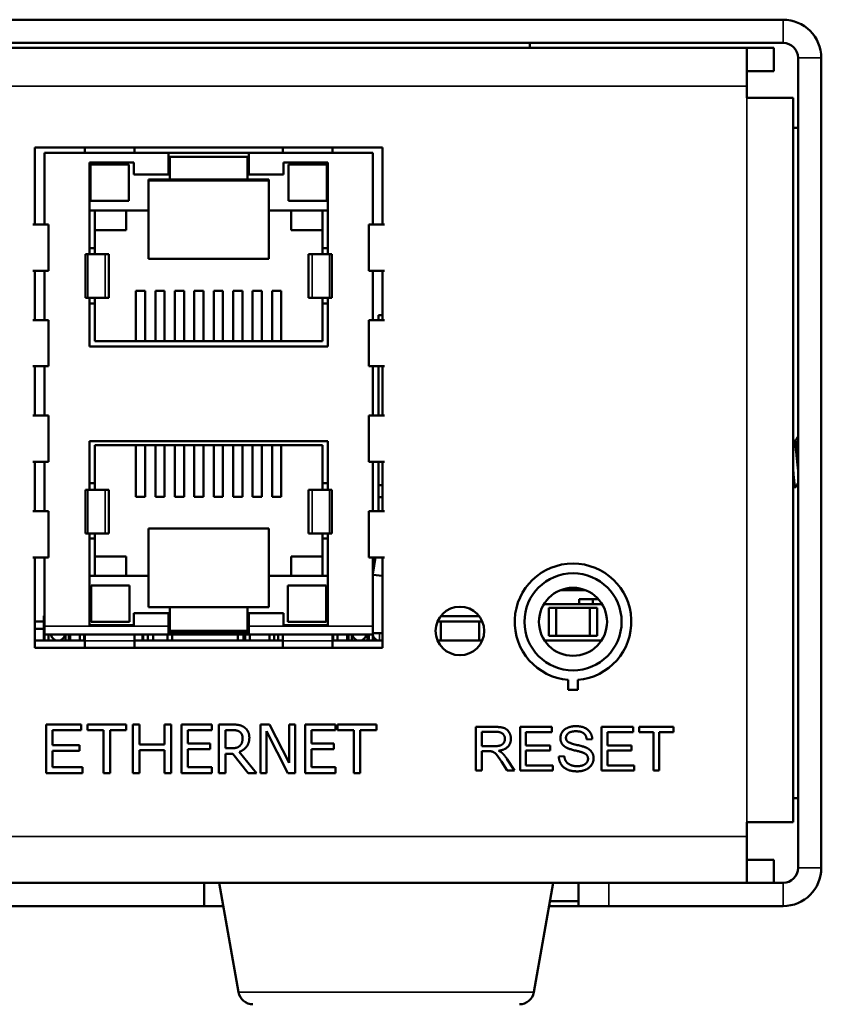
# Model space of a CAD drawing. Header units: inches. Extents: x 1.3 to 22.7, y 0.2 to 18.2.
# Tile 6 of 65: x 5.8 to 7.2, y 1.8 to 3.5. Entities that reach past the tile are written whole.
import ezdxf

# ---------------------------------------------------------------- set-up
doc = ezdxf.new("R2010")
doc.units = ezdxf.units.IN
doc.header["$LTSCALE"] = 0.833333
doc.header["$MEASUREMENT"] = 0
doc.layers.add('Visible (ANSI)', color=7, linetype='Continuous', lineweight=50)
doc.layers.add('Visible Narrow (ANSI)', color=7, linetype='Continuous', lineweight=35)

msp = doc.modelspace()

# ---------------------------------------------------------------- linework, layer by layer
at = {"layer": 'Visible (ANSI)'}
for p, q in [((1.53319, 3.51761), (7.15186, 3.51761)), ((1.53319, 3.47778), (7.15186, 3.47778)), ((1.59569, 3.46911), (7.08969, 3.46911)), ((6.71752, 3.46911), (6.71752, 3.47778)), ((7.08969, 3.46911), (7.08969, 3.40344)), ((7.08969, 3.46911), (7.13602, 3.46911)), ((7.13602, 3.46911), (7.13602, 3.42928)), ((7.17769, 2.06244), (7.17769, 3.45194)), ((7.21752, 2.06244), (7.21752, 3.45194)), ((7.13602, 3.42928), (7.08969, 3.42928)), ((7.08969, 3.38353), (7.08969, 3.40344)), ((7.16936, 3.38353), (7.08969, 3.38353)), ((7.16936, 3.38353), (7.16936, 2.14078)), ((7.16936, 3.33219), (7.17769, 3.33219)), ((5.86893, 3.16637), (5.86893, 3.29824)), ((5.86893, 3.29824), (6.46473, 3.29824)), ((5.95423, 3.29824), (5.95423, 3.28907)), ((6.03986, 3.29824), (6.03986, 3.28907)), ((6.2938, 3.29824), (6.2938, 3.28907)), ((6.37943, 3.29824), (6.37943, 3.28907)), ((6.46473, 3.29824), (6.46473, 3.16637)), ((6.09793, 3.28907), (5.88534, 3.28907)), ((5.88534, 3.28907), (5.88534, 3.16637)), ((6.09793, 3.28907), (6.09793, 3.25226)), ((6.09793, 3.28907), (6.23573, 3.28907)), ((6.10023, 3.28251), (6.10023, 3.24345)), ((6.23343, 3.28251), (6.10023, 3.28251)), ((6.23343, 3.24345), (6.23343, 3.28251)), ((6.44833, 3.28907), (6.23573, 3.28907)), ((6.23573, 3.28907), (6.23573, 3.25226)), ((6.44833, 3.16637), (6.44833, 3.28907)), ((5.9626, 3.2726), (5.9626, 3.11545)), ((6.03855, 3.2726), (5.9626, 3.2726)), ((5.96408, 3.20672), (5.96408, 3.26906)), ((5.96408, 3.26906), (6.02969, 3.26906)), ((6.02969, 3.20672), (6.02969, 3.26906)), ((6.03855, 3.25226), (6.03855, 3.2726)), ((6.29511, 3.2726), (6.29511, 3.25226)), ((6.37106, 3.2726), (6.29511, 3.2726)), ((6.30397, 3.20672), (6.30397, 3.26906)), ((6.30397, 3.26906), (6.36959, 3.26906)), ((6.36959, 3.20672), (6.36959, 3.26906)), ((6.37106, 3.11545), (6.37106, 3.2726)), ((6.09793, 3.25226), (6.03855, 3.25226)), ((6.29511, 3.25226), (6.23573, 3.25226)), ((6.06348, 3.24345), (6.06348, 3.18998)), ((6.10023, 3.24345), (6.06348, 3.24345)), ((6.27018, 3.24171), (6.06348, 3.24171)), ((6.23343, 3.24345), (6.10023, 3.24345)), ((6.27018, 3.24345), (6.23343, 3.24345)), ((6.27018, 3.18998), (6.27018, 3.24345)), ((6.02969, 3.20672), (5.96408, 3.20672)), ((6.36959, 3.20672), (6.30397, 3.20672)), ((5.9626, 3.18998), (6.06348, 3.18998)), ((5.97146, 3.18998), (5.97146, 3.12567)), ((6.0251, 3.15651), (6.0251, 3.18998)), ((6.06348, 3.18998), (6.06348, 3.10719)), ((6.27018, 3.18998), (6.37106, 3.18998)), ((6.27018, 3.10719), (6.27018, 3.18998)), ((6.30856, 3.18998), (6.30856, 3.15651)), ((6.36221, 3.12567), (6.36221, 3.18998)), ((5.865, 3.16637), (5.88534, 3.16637)), ((5.88534, 3.16637), (5.8919, 3.16637)), ((5.8919, 3.08697), (5.8919, 3.16637)), ((6.44177, 3.08697), (6.44177, 3.16637)), ((6.44833, 3.16637), (6.44177, 3.16637)), ((6.44833, 3.16637), (6.46866, 3.16637)), ((5.97146, 3.15651), (6.0251, 3.15651)), ((6.30856, 3.15651), (6.36221, 3.15651)), ((5.9626, 3.12567), (5.97146, 3.12567)), ((5.97146, 3.11545), (5.97146, 3.12567)), ((6.36221, 3.12567), (6.37106, 3.12567)), ((6.36221, 3.11545), (6.36221, 3.12567)), ((5.95555, 3.11545), (5.95555, 3.04032)), ((5.9626, 3.11545), (5.95555, 3.11545)), ((5.9626, 3.11545), (5.98906, 3.11545)), ((5.99563, 3.11545), (5.98906, 3.11545)), ((5.99563, 3.04032), (5.99563, 3.11545)), ((6.3446, 3.11545), (6.33803, 3.11545)), ((6.33803, 3.04032), (6.33803, 3.11545)), ((6.3446, 3.11545), (6.37106, 3.11545)), ((6.37812, 3.11545), (6.37106, 3.11545)), ((6.37812, 3.04032), (6.37812, 3.11545)), ((6.06348, 3.10719), (6.27018, 3.10719)), ((5.865, 3.08697), (5.88534, 3.08697)), ((5.86893, 3.00232), (5.86893, 3.08697)), ((5.88534, 3.08697), (5.8919, 3.08697)), ((5.88534, 3.08697), (5.88534, 3.00232)), ((6.44833, 3.08697), (6.44177, 3.08697)), ((6.44833, 3.00232), (6.44833, 3.08697)), ((6.44833, 3.08697), (6.46866, 3.08697)), ((6.46473, 3.08697), (6.46473, 3.00232)), ((6.05791, 3.05231), (6.04216, 3.05231)), ((6.04216, 2.9659), (6.04216, 3.05231)), ((6.05791, 2.9659), (6.05791, 3.05231)), ((6.09124, 3.05231), (6.07549, 3.05231)), ((6.07549, 2.9659), (6.07549, 3.05231)), ((6.09124, 2.9659), (6.09124, 3.05231)), ((6.12457, 3.05231), (6.10883, 3.05231)), ((6.10883, 2.9659), (6.10883, 3.05231)), ((6.12457, 2.9659), (6.12457, 3.05231)), ((6.15791, 3.05231), (6.14216, 3.05231)), ((6.14216, 2.9659), (6.14216, 3.05231)), ((6.15791, 2.9659), (6.15791, 3.05231)), ((6.19124, 3.05231), (6.17549, 3.05231)), ((6.17549, 2.9659), (6.17549, 3.05231)), ((6.19124, 2.9659), (6.19124, 3.05231)), ((6.22457, 3.05231), (6.20883, 3.05231)), ((6.20883, 2.9659), (6.20883, 3.05231)), ((6.22457, 2.9659), (6.22457, 3.05231)), ((6.25791, 3.05231), (6.24216, 3.05231)), ((6.24216, 2.9659), (6.24216, 3.05231)), ((6.25791, 2.9659), (6.25791, 3.05231)), ((6.29124, 3.05231), (6.27549, 3.05231)), ((6.27549, 2.9659), (6.27549, 3.05231)), ((6.29124, 2.9659), (6.29124, 3.05231)), ((5.95555, 3.04032), (5.9626, 3.04032)), ((5.9626, 3.04032), (5.9626, 2.95698)), ((5.9626, 3.04032), (5.98906, 3.04032)), ((5.9626, 3.03086), (5.97146, 3.03086)), ((5.97146, 3.03086), (5.97146, 3.04032)), ((5.97146, 3.03086), (5.97146, 2.9659)), ((5.99563, 3.04032), (5.98906, 3.04032)), ((6.3446, 3.04032), (6.33803, 3.04032)), ((6.3446, 3.04032), (6.37106, 3.04032)), ((6.36221, 3.03086), (6.36221, 3.04032)), ((6.36221, 3.03086), (6.37106, 3.03086)), ((6.36221, 2.9659), (6.36221, 3.03086)), ((6.37106, 3.04032), (6.37812, 3.04032)), ((6.37106, 2.95698), (6.37106, 3.04032)), ((6.46473, 3.01087), (6.45797, 3.01087)), ((6.45797, 3.01087), (6.45797, 3.00232)), ((5.865, 3.00232), (5.88534, 3.00232)), ((5.88534, 3.00232), (5.8919, 3.00232)), ((5.8919, 2.92293), (5.8919, 3.00232)), ((6.44177, 2.92293), (6.44177, 3.00232)), ((6.44833, 3.00232), (6.44177, 3.00232)), ((6.44833, 3.00232), (6.46866, 3.00232)), ((5.9626, 2.95698), (6.37106, 2.95698)), ((5.97146, 2.9659), (6.36221, 2.9659)), ((5.865, 2.92293), (5.88534, 2.92293)), ((5.86893, 2.83828), (5.86893, 2.92293)), ((5.88534, 2.92293), (5.8919, 2.92293)), ((5.88534, 2.92293), (5.88534, 2.83828)), ((6.44833, 2.92293), (6.44177, 2.92293)), ((6.44833, 2.83828), (6.44833, 2.92293)), ((6.44833, 2.92293), (6.46866, 2.92293)), ((6.45797, 2.92293), (6.45797, 2.83828)), ((6.46473, 2.92293), (6.46473, 2.83828)), ((5.865, 2.83828), (5.88534, 2.83828)), ((5.88534, 2.83828), (5.8919, 2.83828)), ((5.8919, 2.75889), (5.8919, 2.83828)), ((6.44177, 2.75889), (6.44177, 2.83828)), ((6.44833, 2.83828), (6.44177, 2.83828)), ((6.44833, 2.83828), (6.46866, 2.83828)), ((5.9626, 2.79458), (5.9626, 2.71125)), ((6.37106, 2.79458), (5.9626, 2.79458)), ((5.97146, 2.78742), (5.97146, 2.72246)), ((6.36221, 2.78742), (5.97146, 2.78742)), ((6.04216, 2.69916), (6.04216, 2.78742)), ((6.05791, 2.69916), (6.05791, 2.78742)), ((6.07549, 2.69916), (6.07549, 2.78742)), ((6.09124, 2.69916), (6.09124, 2.78742)), ((6.10883, 2.69916), (6.10883, 2.78742)), ((6.12457, 2.69916), (6.12457, 2.78742)), ((6.14216, 2.69916), (6.14216, 2.78742)), ((6.15791, 2.69916), (6.15791, 2.78742)), ((6.17549, 2.69916), (6.17549, 2.78742)), ((6.19124, 2.69916), (6.19124, 2.78742)), ((6.20883, 2.69916), (6.20883, 2.78742)), ((6.22457, 2.69916), (6.22457, 2.78742)), ((6.24216, 2.69916), (6.24216, 2.78742)), ((6.25791, 2.69916), (6.25791, 2.78742)), ((6.27549, 2.69916), (6.27549, 2.78742)), ((6.29124, 2.69916), (6.29124, 2.78742)), ((6.36221, 2.72246), (6.36221, 2.78742)), ((6.37106, 2.71125), (6.37106, 2.79458)), ((7.17097, 2.79472), (7.17325, 2.79472)), ((5.865, 2.75889), (5.88534, 2.75889)), ((5.86893, 2.67424), (5.86893, 2.75889)), ((5.88534, 2.75889), (5.8919, 2.75889)), ((5.88534, 2.75889), (5.88534, 2.67424)), ((6.44833, 2.75889), (6.44177, 2.75889)), ((6.44833, 2.67424), (6.44833, 2.75889)), ((6.44833, 2.75889), (6.46866, 2.75889)), ((6.45797, 2.75889), (6.45797, 2.71911)), ((6.46473, 2.75889), (6.46473, 2.67424)), ((5.9626, 2.72246), (5.97146, 2.72246)), ((5.97146, 2.72246), (5.97146, 2.71125)), ((6.36221, 2.72246), (6.37106, 2.72246)), ((6.36221, 2.72246), (6.36221, 2.71125)), ((5.95555, 2.71125), (5.95555, 2.63612)), ((5.9626, 2.71125), (5.95555, 2.71125)), ((5.9626, 2.71125), (5.98906, 2.71125)), ((5.99563, 2.71125), (5.98906, 2.71125)), ((5.99563, 2.63612), (5.99563, 2.71125)), ((6.3446, 2.71125), (6.33803, 2.71125)), ((6.33803, 2.63612), (6.33803, 2.71125)), ((6.3446, 2.71125), (6.37106, 2.71125)), ((6.37812, 2.71125), (6.37106, 2.71125)), ((6.37812, 2.63612), (6.37812, 2.71125)), ((6.45797, 2.71911), (6.45797, 2.69828)), ((6.46473, 2.71911), (6.45797, 2.71911)), ((7.17065, 2.71549), (7.17325, 2.71549)), ((6.05791, 2.69916), (6.04216, 2.69916)), ((6.09124, 2.69916), (6.07549, 2.69916)), ((6.12457, 2.69916), (6.10883, 2.69916)), ((6.15791, 2.69916), (6.14216, 2.69916)), ((6.19124, 2.69916), (6.17549, 2.69916)), ((6.22457, 2.69916), (6.20883, 2.69916)), ((6.25791, 2.69916), (6.24216, 2.69916)), ((6.29124, 2.69916), (6.27549, 2.69916)), ((6.45797, 2.69828), (6.45797, 2.67424)), ((6.45797, 2.69828), (6.46473, 2.69828)), ((5.865, 2.67424), (5.88534, 2.67424)), ((5.88534, 2.67424), (5.8919, 2.67424)), ((5.8919, 2.59484), (5.8919, 2.67424)), ((6.44177, 2.59484), (6.44177, 2.67424)), ((6.44833, 2.67424), (6.44177, 2.67424)), ((6.44833, 2.67424), (6.46866, 2.67424)), ((5.95555, 2.63612), (5.9626, 2.63612)), ((5.9626, 2.63612), (5.9626, 2.47897)), ((5.9626, 2.63612), (5.98906, 2.63612)), ((5.97146, 2.63612), (5.97146, 2.62764)), ((5.99563, 2.63612), (5.98906, 2.63612)), ((6.06348, 2.56334), (6.06348, 2.64437)), ((6.27018, 2.64437), (6.06348, 2.64437)), ((6.27018, 2.56334), (6.27018, 2.64437)), ((6.3446, 2.63612), (6.33803, 2.63612)), ((6.3446, 2.63612), (6.37106, 2.63612)), ((6.36221, 2.63612), (6.36221, 2.62764)), ((6.37106, 2.63612), (6.37812, 2.63612)), ((6.37106, 2.47897), (6.37106, 2.63612)), ((5.9626, 2.62764), (5.97146, 2.62764)), ((5.97146, 2.62764), (5.97146, 2.56334)), ((6.36221, 2.62764), (6.37106, 2.62764)), ((6.36221, 2.56334), (6.36221, 2.62764)), ((5.865, 2.59484), (5.88534, 2.59484)), ((5.86893, 2.43998), (5.86893, 2.59484)), ((5.88534, 2.59484), (5.8919, 2.59484)), ((5.88534, 2.59484), (5.88534, 2.47726)), ((6.0251, 2.5968), (5.97146, 2.5968)), ((6.0251, 2.56334), (6.0251, 2.5968)), ((6.36221, 2.5968), (6.30856, 2.5968)), ((6.30856, 2.5968), (6.30856, 2.56334)), ((6.44833, 2.59484), (6.44177, 2.59484)), ((6.44833, 2.47726), (6.44833, 2.59484)), ((6.44833, 2.59484), (6.46866, 2.59484)), ((6.44833, 2.56625), (6.45309, 2.59484)), ((6.46473, 2.59484), (6.46473, 2.43998)), ((6.06348, 2.56334), (5.9626, 2.56334)), ((6.06348, 2.56334), (6.06348, 2.50986)), ((6.37106, 2.56334), (6.27018, 2.56334)), ((6.27018, 2.50986), (6.27018, 2.56334)), ((6.46473, 2.56357), (6.44833, 2.56493)), ((5.96522, 2.5466), (5.96522, 2.48427)), ((5.96522, 2.5466), (6.03084, 2.5466)), ((6.03084, 2.5466), (6.03084, 2.48427)), ((6.30282, 2.5466), (6.36844, 2.5466)), ((6.30282, 2.5466), (6.30282, 2.48427)), ((6.36844, 2.5466), (6.36844, 2.48427)), ((6.81225, 2.53911), (6.7711, 2.53911)), ((6.80228, 2.51494), (6.80228, 2.52328)), ((6.80228, 2.52328), (6.83528, 2.52328)), ((6.82561, 2.52328), (6.82561, 2.51494)), ((6.06348, 2.50986), (6.10023, 2.50986)), ((6.10023, 2.50986), (6.10023, 2.46906)), ((6.10023, 2.50986), (6.23343, 2.50986)), ((6.23343, 2.50986), (6.27018, 2.50986)), ((6.23343, 2.46906), (6.23343, 2.50986)), ((6.7419, 2.51494), (6.84145, 2.51494)), ((6.76292, 2.50869), (6.75042, 2.50869)), ((6.75042, 2.50869), (6.75042, 2.46036)), ((6.76292, 2.50869), (6.82042, 2.50869)), ((6.76292, 2.46036), (6.76292, 2.50869)), ((6.83292, 2.50869), (6.82042, 2.50869)), ((6.82042, 2.50869), (6.82042, 2.46036)), ((6.83292, 2.46036), (6.83292, 2.50869)), ((5.88394, 2.48525), (5.86893, 2.48525)), ((5.88534, 2.49494), (5.88394, 2.49494)), ((5.88394, 2.45244), (5.88394, 2.49494)), ((6.03084, 2.48427), (5.96522, 2.48427)), ((6.03855, 2.49931), (6.09793, 2.49931)), ((6.03855, 2.47897), (6.03855, 2.49931)), ((6.09793, 2.47726), (6.09793, 2.49931)), ((6.23573, 2.49931), (6.29511, 2.49931)), ((6.23573, 2.47726), (6.23573, 2.49931)), ((6.29511, 2.49931), (6.29511, 2.47897)), ((6.36844, 2.48427), (6.30282, 2.48427)), ((6.55939, 2.48525), (6.56488, 2.48525)), ((6.63082, 2.49411), (6.56455, 2.49411)), ((6.56488, 2.48525), (6.6305, 2.48525)), ((6.56488, 2.45244), (6.56488, 2.48525)), ((6.6305, 2.48525), (6.6305, 2.45244)), ((6.6305, 2.48525), (6.63599, 2.48525)), ((5.88394, 2.47244), (5.86893, 2.47244)), ((5.88534, 2.47726), (5.88534, 2.4625)), ((5.9626, 2.47897), (6.03855, 2.47897)), ((6.09793, 2.47726), (6.09793, 2.46498)), ((6.10023, 2.46906), (6.23343, 2.46906)), ((6.23573, 2.46498), (6.23573, 2.47726)), ((6.29511, 2.47897), (6.37106, 2.47897)), ((6.44833, 2.4625), (6.44833, 2.47726)), ((5.86893, 2.45244), (5.95423, 2.45244)), ((6.44833, 2.4625), (5.88534, 2.4625)), ((5.88534, 2.45244), (5.88534, 2.4625)), ((5.8919, 2.45244), (5.8919, 2.4625)), ((5.92126, 2.4625), (5.92126, 2.45244)), ((5.92717, 2.4625), (5.92717, 2.45244)), ((5.92946, 2.4625), (5.92946, 2.45244)), ((5.94587, 2.4625), (5.94587, 2.45244)), ((5.95307, 2.4625), (5.95307, 2.45244)), ((5.95423, 2.4625), (5.95423, 2.45186)), ((5.95423, 2.43998), (5.95423, 2.45186)), ((6.03953, 2.4625), (6.03953, 2.45186)), ((6.03953, 2.45244), (6.29413, 2.45244)), ((6.03953, 2.43998), (6.03953, 2.45186)), ((6.05352, 2.45244), (6.05352, 2.4625)), ((6.05446, 2.4625), (6.05446, 2.45244)), ((6.06266, 2.4625), (6.06266, 2.45244)), ((6.07186, 2.45244), (6.07186, 2.4625)), ((6.09613, 2.4625), (6.09613, 2.45244)), ((6.09793, 2.46498), (6.23573, 2.46498)), ((6.10433, 2.4625), (6.10433, 2.45244)), ((6.21688, 2.45244), (6.21688, 2.4625)), ((6.22667, 2.45244), (6.22667, 2.4625)), ((6.22933, 2.4625), (6.22933, 2.45244)), ((6.23753, 2.4625), (6.23753, 2.45244)), ((6.271, 2.4625), (6.271, 2.45244)), ((6.2792, 2.4625), (6.2792, 2.45244)), ((6.28584, 2.45244), (6.28584, 2.4625)), ((6.29413, 2.4625), (6.29413, 2.45186)), ((6.29413, 2.43998), (6.29413, 2.45186)), ((6.37943, 2.4625), (6.37943, 2.45186)), ((6.37943, 2.45244), (6.46473, 2.45244)), ((6.37943, 2.43998), (6.37943, 2.45186)), ((6.38059, 2.4625), (6.38059, 2.45244)), ((6.3878, 2.4625), (6.3878, 2.45244)), ((6.4042, 2.4625), (6.4042, 2.45244)), ((6.4065, 2.4625), (6.4065, 2.45244)), ((6.4124, 2.4625), (6.4124, 2.45244)), ((6.43936, 2.45244), (6.43936, 2.4625)), ((6.44177, 2.45244), (6.44177, 2.4625)), ((6.44833, 2.4625), (6.44833, 2.45244)), ((6.44837, 2.46494), (6.46473, 2.46494)), ((6.55939, 2.45244), (6.63599, 2.45244)), ((6.74296, 2.45244), (6.84039, 2.45244)), ((6.75042, 2.46036), (6.76292, 2.46036)), ((6.82042, 2.46036), (6.76292, 2.46036)), ((6.82042, 2.46036), (6.83292, 2.46036)), ((6.46473, 2.43998), (5.86893, 2.43998)), ((6.78338, 2.36786), (6.78338, 2.38487)), ((6.80004, 2.38487), (6.80004, 2.36786)), ((6.80004, 2.36786), (6.78338, 2.36786)), ((5.88802, 2.30839), (5.94836, 2.30839)), ((5.88802, 2.22506), (5.88802, 2.30839)), ((5.94836, 2.29855), (5.89907, 2.29855)), ((5.89907, 2.29855), (5.89907, 2.27308)), ((5.94836, 2.30839), (5.94836, 2.29855)), ((5.95922, 2.29855), (5.95922, 2.30839)), ((5.95922, 2.30839), (6.02528, 2.30839)), ((5.98666, 2.29855), (5.95922, 2.29855)), ((5.98666, 2.22506), (5.98666, 2.29855)), ((6.02528, 2.29855), (5.99772, 2.29855)), ((5.99772, 2.29855), (5.99772, 2.22506)), ((6.02528, 2.30839), (6.02528, 2.29855)), ((6.03703, 2.30839), (6.04808, 2.30839)), ((6.03703, 2.22506), (6.03703, 2.30839)), ((6.04808, 2.30839), (6.04808, 2.27416)), ((6.09128, 2.27416), (6.09128, 2.30839)), ((6.09128, 2.30839), (6.10233, 2.30839)), ((6.10233, 2.30839), (6.10233, 2.22506)), ((6.12017, 2.30839), (6.1723, 2.30839)), ((6.12017, 2.22506), (6.12017, 2.30839)), ((6.1723, 2.29853), (6.13124, 2.29853)), ((6.13124, 2.29853), (6.13124, 2.27571)), ((6.1723, 2.30839), (6.1723, 2.29853)), ((6.18446, 2.22506), (6.18446, 2.30839)), ((6.18446, 2.30839), (6.20593, 2.30839)), ((6.19553, 2.26747), (6.19553, 2.2988)), ((6.19553, 2.2988), (6.20654, 2.2988)), ((6.25557, 2.22506), (6.25557, 2.30839)), ((6.25557, 2.30839), (6.2713, 2.30839)), ((6.2713, 2.30839), (6.30487, 2.24241)), ((6.30487, 2.24241), (6.30487, 2.30839)), ((6.30487, 2.30839), (6.3152, 2.30839)), ((6.3152, 2.30839), (6.3152, 2.22506)), ((6.33208, 2.30839), (6.38422, 2.30839)), ((6.33208, 2.22506), (6.33208, 2.30839)), ((6.38422, 2.29853), (6.34316, 2.29853)), ((6.34316, 2.29853), (6.34316, 2.27571)), ((6.38422, 2.30839), (6.38422, 2.29853)), ((6.38786, 2.29853), (6.38786, 2.30839)), ((6.38786, 2.30839), (6.45485, 2.30839)), ((6.41582, 2.29853), (6.38786, 2.29853)), ((6.41582, 2.22506), (6.41582, 2.29853)), ((6.45485, 2.29853), (6.42689, 2.29853)), ((6.42689, 2.29853), (6.42689, 2.22506)), ((6.45485, 2.30839), (6.45485, 2.29853)), ((6.62522, 2.3042), (6.65849, 2.3042)), ((6.62522, 2.2292), (6.62522, 2.3042)), ((6.70096, 2.3042), (6.75527, 2.3042)), ((6.70096, 2.2292), (6.70096, 2.3042)), ((6.75527, 2.3042), (6.75527, 2.29534)), ((6.84078, 2.3042), (6.89509, 2.3042)), ((6.84078, 2.2292), (6.84078, 2.3042)), ((6.89509, 2.3042), (6.89509, 2.29534)), ((6.90487, 2.29534), (6.90487, 2.3042)), ((6.90487, 2.3042), (6.96432, 2.3042)), ((6.96432, 2.3042), (6.96432, 2.29534)), ((6.30277, 2.22506), (6.2659, 2.29691)), ((6.2659, 2.29691), (6.2659, 2.22506)), ((6.63516, 2.2711), (6.63516, 2.29591)), ((6.63516, 2.29591), (6.65889, 2.29591)), ((6.75527, 2.29534), (6.71091, 2.29534)), ((6.71091, 2.29534), (6.71091, 2.27241)), ((6.82478, 2.2831), (6.81529, 2.28236)), ((6.89509, 2.29534), (6.85073, 2.29534)), ((6.85073, 2.29534), (6.85073, 2.27241)), ((6.92956, 2.29534), (6.90487, 2.29534)), ((6.92956, 2.2292), (6.92956, 2.29534)), ((6.96432, 2.29534), (6.93951, 2.29534)), ((6.93951, 2.29534), (6.93951, 2.2292)), ((5.89907, 2.27308), (5.94525, 2.27308)), ((5.94525, 2.27308), (5.94525, 2.26323)), ((6.04808, 2.27416), (6.09128, 2.27416)), ((6.09128, 2.26431), (6.04808, 2.26431)), ((6.04808, 2.26431), (6.04808, 2.22506)), ((6.09128, 2.22506), (6.09128, 2.26431)), ((6.13124, 2.27571), (6.16953, 2.27571)), ((6.16953, 2.26585), (6.13124, 2.26585)), ((6.13124, 2.26585), (6.13124, 2.23492)), ((6.16953, 2.27571), (6.16953, 2.26585)), ((6.20526, 2.26747), (6.19553, 2.26747)), ((6.34316, 2.27571), (6.38145, 2.27571)), ((6.38145, 2.26585), (6.34316, 2.26585)), ((6.34316, 2.26585), (6.34316, 2.23492)), ((6.38145, 2.27571), (6.38145, 2.26585)), ((6.65649, 2.2711), (6.63516, 2.2711)), ((6.71091, 2.27241), (6.75246, 2.27241)), ((6.75246, 2.27241), (6.75246, 2.26355)), ((6.85073, 2.27241), (6.89229, 2.27241)), ((6.89229, 2.27241), (6.89229, 2.26355)), ((5.94525, 2.26323), (5.89907, 2.26323)), ((5.89907, 2.26323), (5.89907, 2.2349)), ((6.20823, 2.25822), (6.19553, 2.25822)), ((6.19553, 2.25822), (6.19553, 2.22506)), ((6.23457, 2.22506), (6.20823, 2.25822)), ((6.2193, 2.26132), (6.24895, 2.22506)), ((6.64665, 2.26252), (6.63516, 2.26252)), ((6.63516, 2.26252), (6.63516, 2.2292)), ((6.67827, 2.2496), (6.69124, 2.2292)), ((6.75246, 2.26355), (6.71091, 2.26355)), ((6.71091, 2.26355), (6.71091, 2.23806)), ((6.76727, 2.25332), (6.77665, 2.25412)), ((6.89229, 2.26355), (6.85073, 2.26355)), ((6.85073, 2.26355), (6.85073, 2.23806)), ((5.89907, 2.2349), (5.95027, 2.2349)), ((5.95027, 2.2349), (5.95027, 2.22506)), ((6.13124, 2.23492), (6.1723, 2.23492)), ((6.1723, 2.23492), (6.1723, 2.22506)), ((6.34316, 2.23492), (6.38422, 2.23492)), ((6.38422, 2.23492), (6.38422, 2.22506)), ((6.67884, 2.2292), (6.66889, 2.2448)), ((6.71091, 2.23806), (6.75698, 2.23806)), ((6.75698, 2.23806), (6.75698, 2.2292)), ((6.85073, 2.23806), (6.89681, 2.23806)), ((6.89681, 2.23806), (6.89681, 2.2292)), ((5.95027, 2.22506), (5.88802, 2.22506)), ((5.99772, 2.22506), (5.98666, 2.22506)), ((6.04808, 2.22506), (6.03703, 2.22506)), ((6.10233, 2.22506), (6.09128, 2.22506)), ((6.1723, 2.22506), (6.12017, 2.22506)), ((6.19553, 2.22506), (6.18446, 2.22506)), ((6.24895, 2.22506), (6.23457, 2.22506)), ((6.2659, 2.22506), (6.25557, 2.22506)), ((6.3152, 2.22506), (6.30277, 2.22506)), ((6.38422, 2.22506), (6.33208, 2.22506)), ((6.42689, 2.22506), (6.41582, 2.22506)), ((6.63516, 2.2292), (6.62522, 2.2292)), ((6.69124, 2.2292), (6.67884, 2.2292)), ((6.75698, 2.2292), (6.70096, 2.2292)), ((6.89681, 2.2292), (6.84078, 2.2292)), ((6.93951, 2.2292), (6.92956, 2.2292)), ((7.16936, 2.18219), (7.17769, 2.18219)), ((7.08969, 2.14078), (7.16936, 2.14078)), ((7.08969, 2.11628), (7.08969, 2.14078)), ((7.08969, 2.11628), (7.08969, 2.03661)), ((7.08969, 2.07644), (7.13602, 2.07644)), ((7.13602, 2.07644), (7.13602, 2.03661)), ((6.80086, 2.03661), (1.88419, 2.03661)), ((6.15893, 1.99678), (6.15893, 2.03661)), ((6.2182, 1.84894), (6.18511, 2.03661)), ((6.72451, 1.84894), (6.75761, 2.03661)), ((6.80086, 2.03661), (6.85336, 2.03661)), ((6.80086, 2.03661), (6.80086, 1.99678)), ((6.85336, 2.03661), (7.15186, 2.03661)), ((2.52611, 1.99678), (6.15893, 1.99678)), ((6.19213, 1.99678), (6.15893, 1.99678)), ((6.75058, 1.99678), (6.80086, 1.99678)), ((6.80086, 2.00511), (6.75205, 2.00511)), ((6.85336, 1.99678), (6.80086, 1.99678)), ((6.85336, 1.99678), (7.15186, 1.99678))]:
    msp.add_line(p, q, dxfattribs=at)
for centre, radius in [((6.79171, 2.48453), 0.08333), ((6.79167, 2.48453), 0.05833), ((6.59769, 2.46885), 0.04167)]:
    msp.add_circle(centre, radius, dxfattribs=at)
for centre, radius, start, end in [((7.15186, 3.45194), 0.06567, 0, 90), ((7.15186, 3.45194), 0.02583, 0, 90), ((6.79171, 2.48453), 0.1, 274.78019, 265.21981), ((5.90847, 2.46491), 0.01247, 191.17217, 348.82783), ((6.4252, 2.46491), 0.01247, 191.17217, 348.82783), ((6.45978, 2.46411), 0.01167, 191.07962, 270), ((7.15186, 2.06244), 0.06567, 270, 0), ((7.15186, 2.06244), 0.02583, 270, 0), ((6.24282, 1.85328), 0.025, 190, 270), ((6.69989, 1.85328), 0.025, 270, 350)]:
    msp.add_arc(centre, radius, start, end, dxfattribs=at)
for points, degree in [([(7.16936, 2.7976), (7.17, 2.79645), (7.17065, 2.7953), (7.17129, 2.79416)], 3), ([(7.17293, 2.79472), (7.17452, 2.79755), (7.17611, 2.80037), (7.17769, 2.8032)], 3), ([(7.17769, 2.723), (7.17636, 2.72063), (7.17504, 2.71826), (7.17371, 2.71589)], 3), ([(7.17019, 2.71589), (7.16991, 2.71639), (7.16963, 2.71689), (7.16936, 2.71738)], 3), ([(6.20593, 2.30839), (6.21309, 2.30839), (6.22275, 2.30684), (6.22714, 2.304)], 2), ([(6.20654, 2.2988), (6.21113, 2.2988), (6.21741, 2.29752), (6.21978, 2.29597)], 2), ([(6.22714, 2.304), (6.23153, 2.30117), (6.23659, 2.29232), (6.23659, 2.28577)], 2), ([(6.65849, 2.3042), (6.66849, 2.3042), (6.67895, 2.30014), (6.68518, 2.28991), (6.68518, 2.28373)], 2), ([(6.77007, 2.28482), (6.77007, 2.29053), (6.77653, 2.30037), (6.78894, 2.30551), (6.79654, 2.30551)], 2), ([(6.79654, 2.30551), (6.80488, 2.30551), (6.81763, 2.30014), (6.82455, 2.28968), (6.82478, 2.2831)], 2), ([(6.23659, 2.28577), (6.23659, 2.27665), (6.22727, 2.26429), (6.2193, 2.26132)], 2), ([(6.21978, 2.29597), (6.22248, 2.29414), (6.22504, 2.28854), (6.22504, 2.28489)], 2), ([(6.22504, 2.28489), (6.22504, 2.28057), (6.22275, 2.27409), (6.22032, 2.27179)], 2), ([(6.67495, 2.28373), (6.67495, 2.28013), (6.67095, 2.2739), (6.66329, 2.2711), (6.65649, 2.2711)], 2), ([(6.65889, 2.29591), (6.66723, 2.29591), (6.67495, 2.28905), (6.67495, 2.28373)], 2), ([(6.68518, 2.28373), (6.68518, 2.27573), (6.67484, 2.26481), (6.66409, 2.26332)], 2), ([(6.7807, 2.26853), (6.77533, 2.27133), (6.77007, 2.27967), (6.77007, 2.28482)], 2), ([(6.79694, 2.29677), (6.78791, 2.29677), (6.77962, 2.29013), (6.77962, 2.2855)], 2), ([(6.77962, 2.2855), (6.77962, 2.28145), (6.78253, 2.27882)], 2), ([(6.81529, 2.28236), (6.81455, 2.28951), (6.80563, 2.29677), (6.79694, 2.29677)], 2), ([(6.22032, 2.27179), (6.21768, 2.26916), (6.21005, 2.26747), (6.20526, 2.26747)], 2), ([(6.80866, 2.26012), (6.80563, 2.26132), (6.78488, 2.2663), (6.7807, 2.26853)], 2), ([(6.78253, 2.27882), (6.78545, 2.27624), (6.80974, 2.27076), (6.81426, 2.2687)], 2), ([(6.81426, 2.2687), (6.82078, 2.26567), (6.82701, 2.25641), (6.82701, 2.25041)], 2), ([(6.6522, 2.26218), (6.65048, 2.26252), (6.64665, 2.26252)], 2), ([(6.66889, 2.2448), (6.66455, 2.25155), (6.65894, 2.25869), (6.65448, 2.26161), (6.6522, 2.26218)], 2), ([(6.66409, 2.26332), (6.66798, 2.26144), (6.67003, 2.25961)], 2), ([(6.67003, 2.25961), (6.67438, 2.25561), (6.67827, 2.2496)], 2), ([(6.79928, 2.22794), (6.78905, 2.22794), (6.77533, 2.23388), (6.7675, 2.24577), (6.76727, 2.25332)], 2), ([(6.77665, 2.25412), (6.77733, 2.24846), (6.78219, 2.24126), (6.79242, 2.2368), (6.79883, 2.2368)], 2), ([(6.79883, 2.2368), (6.80448, 2.2368), (6.81323, 2.24017), (6.81746, 2.24606), (6.81746, 2.24955)], 2), ([(6.82701, 2.25041), (6.82701, 2.2444), (6.82015, 2.23383), (6.80729, 2.22794), (6.79928, 2.22794)], 2), ([(6.81746, 2.24955), (6.81746, 2.25309), (6.8134, 2.25835), (6.80866, 2.26012)], 2)]:
    msp.add_open_spline(points, degree=degree, dxfattribs=at)
for points, weights, knots in [([(7.17129, 2.79416), (7.17187, 2.79313), (7.17238, 2.79036), (7.17412, 2.78096), (7.17586, 2.76215), (7.17671, 2.75293), (7.17769, 2.74508)], [0.941196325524, 0.956426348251, 1, 0.866025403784, 1, 0.929512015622, 0.933195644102], [0.642125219, 0.642125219, 0.642125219, 0.648148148, 0.648148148, 0.666666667, 0.666666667, 0.676409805, 0.676409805, 0.676409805]), ([(7.17325, 2.79472), (7.17418, 2.79472), (7.17499, 2.79036), (7.17627, 2.78342), (7.17769, 2.76995)], [0.933012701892, 0.933012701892, 1, 0.897564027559, 0.95177160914], [0.638888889, 0.638888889, 0.638888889, 0.648148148, 0.648148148, 0.662307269, 0.662307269, 0.662307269]), ([(7.16936, 2.74392), (7.17051, 2.72955), (7.17152, 2.72174), (7.17254, 2.7138), (7.17371, 2.71589)], [0.936510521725, 0.917705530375, 1, 0.916453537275, 0.937106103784], [0.673810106, 0.673810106, 0.673810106, 0.685185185, 0.685185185, 0.69673332, 0.69673332, 0.69673332])]:
    msp.add_rational_spline(points, weights, degree=2, knots=knots, dxfattribs=at)
msp.add_rational_spline([(7.16936, 2.71883), (7.16998, 2.71549), (7.17065, 2.71549)], [0.96773868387, 0.933012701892, 0.933012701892], degree=2, dxfattribs=at)
msp.add_open_spline([(6.44833, 2.46428), (6.44833, 2.46429), (6.44833, 2.46431), (6.44833, 2.46432), (6.44835, 2.46442), (6.44836, 2.46454), (6.44836, 2.46467), (6.44837, 2.46476), (6.44837, 2.46485), (6.44837, 2.46494)], degree=3, knots=[-0.014343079, -0.014343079, -0.014343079, -0.014343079, -0.0141646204, -0.0141646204, -0.0141646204, -0.0129096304, -0.0129096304, -0.0129096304, -0.0120484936, -0.0120484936, -0.0120484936, -0.0120484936], dxfattribs=at)
at = {"layer": 'Visible Narrow (ANSI)'}
for p, q in [((7.15186, 3.47778), (7.15186, 3.51761)), ((7.21752, 3.45194), (7.17769, 3.45194)), ((7.08969, 3.40344), (1.59569, 3.40344)), ((7.08969, 2.14078), (7.08969, 3.38353)), ((5.95986, 3.04032), (5.95986, 3.11545)), ((5.98906, 3.04032), (5.98906, 3.11545)), ((6.3446, 3.04032), (6.3446, 3.11545)), ((6.3738, 3.04032), (6.3738, 3.11545)), ((5.95986, 2.63612), (5.95986, 2.71125)), ((5.98906, 2.63612), (5.98906, 2.71125)), ((6.3446, 2.63612), (6.3446, 2.71125)), ((6.3738, 2.63612), (6.3738, 2.71125)), ((5.88534, 2.47726), (6.09793, 2.47726)), ((6.23573, 2.47726), (6.44833, 2.47726)), ((5.95423, 2.45186), (6.03953, 2.45186)), ((6.22667, 2.45328), (6.21688, 2.45328)), ((6.29413, 2.45186), (6.37943, 2.45186)), ((6.45978, 2.46494), (6.45978, 2.45244)), ((1.59569, 2.11628), (7.08969, 2.11628)), ((7.17769, 2.06244), (7.21752, 2.06244)), ((6.85336, 1.99678), (6.85336, 2.03661)), ((7.15186, 1.99678), (7.15186, 2.03661)), ((6.2182, 1.84894), (6.72451, 1.84894))]:
    msp.add_line(p, q, dxfattribs=at)

doc.saveas('drawing.dxf')
